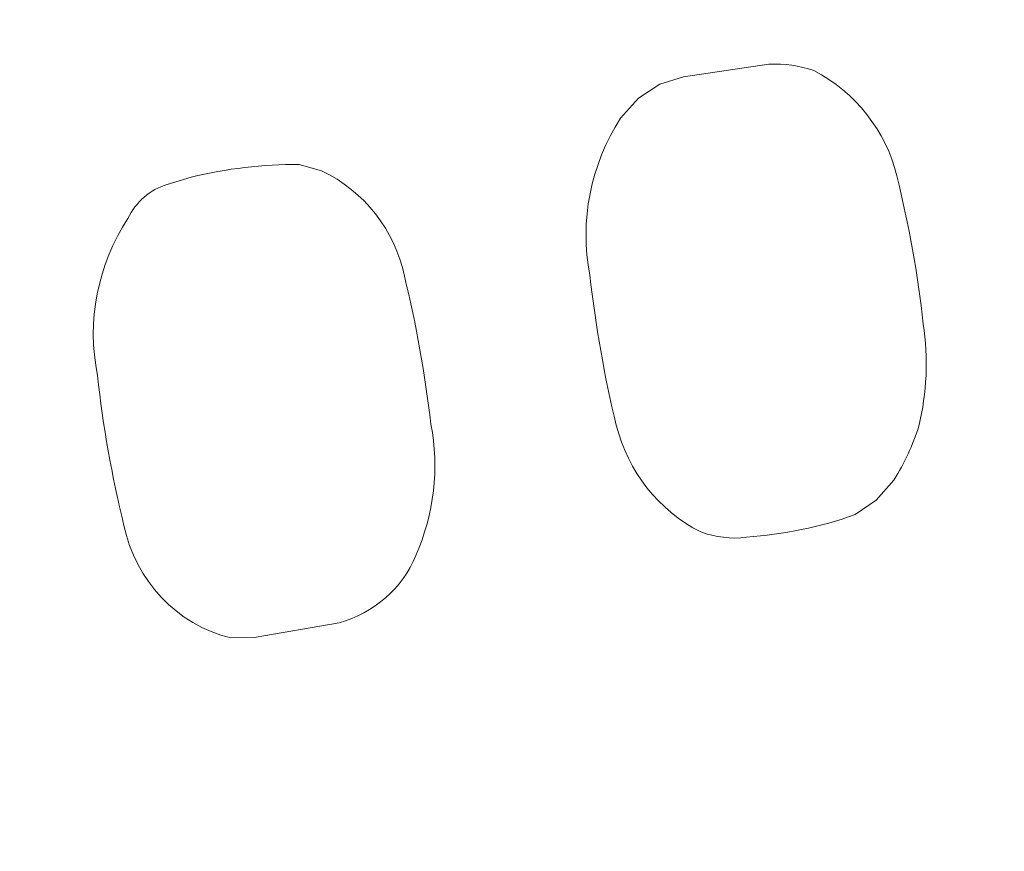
# Model space of a CAD drawing. Header units: millimetres. Extents: x -357 to 413, y -199 to 390.
# Tile 150 of 256: x -13.34 to -7.91, y 272.21 to 276.79. Entities that reach past the tile are written whole.
import ezdxf

# ---------------------------------------------------------------- set-up
doc = ezdxf.new("R2010")
doc.units = ezdxf.units.MM
doc.header["$MEASUREMENT"] = 0
doc.layers.add('Layer 1', color=7, linetype='Continuous')

msp = doc.modelspace()

# ---------------------------------------------------------------- linework, layer by layer
at = {"layer": 'Layer 1', "color": 173, "lineweight": 0}
msp.add_open_spline([(98.3504, 249.4058), (98.3504, 249.4058), (98.3504, 252.4058), (98.3504, 252.4058), (98.3504, 252.4058), (98.3504, 252.4058), (101.3504, 252.4058), (101.3504, 252.4058), (101.3504, 252.4058), (101.3504, 252.4058), (101.3504, 255.4058), (101.3504, 255.4058), (101.3504, 255.4058), (101.3504, 255.4058), (98.3504, 255.4058), (98.3504, 255.4058), (98.3504, 255.4058), (98.3504, 255.4058), (98.3504, 258.4058), (98.3504, 258.4058), (98.3504, 258.4058), (98.3504, 258.4058), (101.3504, 258.4058), (101.3504, 258.4058), (101.3504, 258.4058), (101.3504, 258.4058), (101.3504, 261.4058), (101.3504, 261.4058), (101.3504, 261.4058), (101.3504, 261.4058), (98.3504, 261.4058), (98.3504, 261.4058), (98.3504, 261.4058), (98.3504, 261.4058), (98.3504, 264.4058), (98.3504, 264.4058), (98.3504, 264.4058), (98.3504, 264.4058), (101.3504, 264.4058), (101.3504, 264.4058), (101.3504, 264.4058), (101.3504, 264.4058), (101.3504, 267.4058), (101.3504, 267.4058), (101.3504, 267.4058), (101.3504, 267.4058), (98.3504, 267.4058), (98.3504, 267.4058), (98.3504, 267.4058), (98.3504, 267.4058), (98.3504, 270.4058), (98.3504, 270.4058), (98.3504, 270.4058), (98.3504, 270.4058), (101.3504, 270.4058), (101.3504, 270.4058), (101.3504, 270.4058), (101.3504, 270.4058), (101.3504, 273.4058), (101.3504, 273.4058), (101.3504, 273.4058), (101.3504, 273.4058), (98.3504, 273.4058), (98.3504, 273.4058), (98.3504, 273.4058), (98.3504, 273.4058), (98.3504, 276.4058), (98.3504, 276.4058), (98.3504, 276.4058), (98.3504, 276.4058), (101.3504, 276.4058), (101.3504, 276.4058), (101.3504, 276.4058), (101.3504, 276.4058), (101.3504, 279.4058), (101.3504, 279.4058), (101.3504, 279.4058), (101.3504, 279.4058), (98.3504, 279.4058), (98.3504, 279.4058), (98.3504, 279.4058), (98.3504, 279.4058), (98.3504, 282.4058), (98.3504, 282.4058), (98.3504, 282.4058), (98.3504, 282.4058), (101.3504, 282.4058), (101.3504, 282.4058), (101.3504, 282.4058), (101.3504, 282.4058), (101.3504, 285.4058), (101.3504, 285.4058), (101.3504, 285.4058), (101.3504, 285.4058), (98.3504, 285.4058), (98.3504, 285.4058), (98.3504, 285.4058), (98.3504, 285.4058), (98.3504, 288.4058), (98.3504, 288.4058), (98.3504, 288.4058), (98.3504, 288.4058), (101.3504, 288.4058), (101.3504, 288.4058), (101.3504, 288.4058), (101.3504, 288.4058), (101.3504, 291.4058), (101.3504, 291.4058), (101.3504, 291.4058), (101.3504, 291.4058), (98.3504, 291.4058), (98.3504, 291.4058), (98.3504, 291.4058), (98.3504, 291.4058), (98.3504, 294.4058), (98.3504, 294.4058), (98.3504, 294.4058), (98.3504, 294.4058), (101.3504, 294.4058), (101.3504, 294.4058), (101.3504, 294.4058), (101.3504, 294.4058), (101.3504, 297.4058), (101.3504, 297.4058), (101.3504, 297.4058), (101.3504, 297.4058), (98.3504, 297.4058), (98.3504, 297.4058), (98.3504, 297.4058), (98.3504, 297.4058), (98.3504, 300.4058), (98.3504, 300.4058), (98.3504, 300.4058), (98.3504, 300.4058), (101.3504, 300.4058), (101.3504, 300.4058), (101.3504, 300.4058), (101.3504, 300.4058), (101.3504, 303.4058), (101.3504, 303.4058), (101.3504, 303.4058), (101.3504, 303.4058), (98.3504, 303.4058), (98.3504, 303.4058), (98.3504, 303.4058), (98.3504, 303.4058), (98.3504, 306.4058), (98.3504, 306.4058), (98.3504, 306.4058), (98.3504, 306.4058), (101.3504, 306.4058), (101.3504, 306.4058), (101.3504, 306.4058), (101.3504, 306.4058), (101.3504, 309.4058), (101.3504, 309.4058), (101.3504, 309.4058), (101.3504, 309.4058), (98.3504, 309.4058), (98.3504, 309.4058), (98.3504, 309.4058), (98.3504, 309.4058), (98.3504, 312.4057), (98.3504, 312.4057), (98.3504, 312.4057), (98.3504, 312.4057), (101.3504, 312.4057), (101.3504, 312.4057), (101.3504, 312.4057), (101.3504, 312.4057), (101.3504, 315.4057), (101.3504, 315.4057), (101.3504, 315.4057), (101.3504, 315.4057), (98.3504, 315.4057), (98.3504, 315.4057), (98.3504, 315.4057), (98.3504, 315.4057), (98.3504, 318.4057), (98.3504, 318.4057), (98.3504, 318.4057), (98.3504, 318.4057), (101.3504, 318.4057), (101.3504, 318.4057), (101.3504, 318.4057), (101.3504, 318.4057), (101.3504, 321.4057), (101.3504, 321.4057), (101.3504, 321.4057), (101.3504, 321.4057), (98.3504, 321.4057), (98.3504, 321.4057), (98.3504, 321.4057), (98.3504, 321.4057), (98.3504, 324.4057), (98.3504, 324.4057), (98.3504, 324.4057), (98.3504, 324.4057), (101.3504, 324.4057), (101.3504, 324.4057), (101.3504, 324.4057), (101.3504, 324.4057), (101.3504, 327.4057), (101.3504, 327.4057), (101.3504, 327.4057), (101.3504, 327.4057), (98.3504, 327.4057), (98.3504, 327.4057), (98.3504, 327.4057), (98.3504, 327.4057), (98.3504, 330.4057), (98.3504, 330.4057), (98.3504, 330.4057), (98.3504, 330.4057), (101.3504, 330.4057), (101.3504, 330.4057), (101.3504, 330.4057), (101.3504, 330.4057), (101.3504, 333.4057), (101.3504, 333.4057), (101.3504, 333.4057), (101.3504, 333.4057), (98.3504, 333.4057), (98.3504, 333.4057), (98.3504, 333.4057), (98.3504, 333.4057), (98.3504, 336.4057), (98.3504, 336.4057), (98.3504, 336.4057), (98.3504, 336.4057), (101.3504, 336.4057), (101.3504, 336.4057), (101.3504, 336.4057), (101.3504, 336.4057), (101.3504, 339.4057), (101.3504, 339.4057), (101.3504, 339.4057), (101.3504, 339.4057), (98.3504, 339.4057), (98.3504, 339.4057), (98.3504, 339.4057), (98.3504, 339.4057), (98.3504, 342.4057), (98.3504, 342.4057), (98.3504, 342.4057), (98.3504, 342.4057), (101.3504, 342.4057), (101.3504, 342.4057), (101.3504, 342.4057), (101.3504, 342.4057), (101.3504, 345.4057), (101.3504, 345.4057), (101.3504, 345.4057), (101.3504, 345.4057), (98.3504, 345.4057), (98.3504, 345.4057), (98.3504, 345.4057), (98.3504, 345.4057), (98.3504, 348.4057), (98.3504, 348.4057), (98.3504, 348.4057), (98.3504, 348.4057), (101.3504, 348.4057), (101.3504, 348.4057), (101.3504, 348.4057), (101.3504, 348.4057), (101.3504, 351.4057), (101.3504, 351.4057), (101.3504, 351.4057), (101.3504, 351.4057), (98.3504, 351.4057), (98.3504, 351.4057), (98.3504, 351.4057), (98.3504, 351.4057), (98.3504, 354.4057), (98.3504, 354.4057), (98.3504, 354.4057), (98.3504, 354.4057), (101.3504, 354.4057), (101.3504, 354.4057), (101.3504, 354.4057), (101.3504, 354.4057), (101.3504, 357.4057), (101.3504, 357.4057), (101.3504, 357.4057), (101.3504, 357.4057), (98.3504, 357.4057), (98.3504, 357.4057), (98.3504, 357.4057), (98.3504, 357.4057), (98.3504, 360.4057), (98.3504, 360.4057), (98.3504, 360.4057), (98.3504, 360.4057), (101.3504, 360.4057), (101.3504, 360.4057), (101.3504, 360.4057), (101.3504, 360.4057), (101.3504, 363.4057), (101.3504, 363.4057), (101.3504, 363.4057), (101.3504, 363.4057), (98.3504, 363.4057), (98.3504, 363.4057), (98.3504, 363.4057), (98.3504, 363.4057), (98.3504, 366.4057), (98.3504, 366.4057), (98.3504, 366.4057), (98.3504, 366.4057), (101.3504, 366.4057), (101.3504, 366.4057), (101.3504, 366.4057), (101.3504, 366.4057), (101.3504, 369.4057), (101.3504, 369.4057), (101.3504, 369.4057), (101.3504, 369.4057), (98.3504, 369.4057), (98.3504, 369.4057), (98.3504, 369.4057), (98.3504, 369.4057), (98.3504, 372.4057), (98.3504, 372.4057), (98.3504, 372.4057), (98.3504, 372.4057), (101.3504, 372.4057), (101.3504, 372.4057), (101.3504, 372.4057), (101.3504, 372.4057), (101.3504, 375.4057), (101.3504, 375.4057), (101.3504, 375.4057), (101.3504, 375.4057), (98.3504, 375.4057), (98.3504, 375.4057), (98.3504, 375.4057), (98.3504, 375.4057), (98.3504, 378.4057), (98.3504, 378.4057), (98.3504, 378.4057), (98.3504, 378.4057), (101.3504, 378.4057), (101.3504, 378.4057), (101.3504, 378.4057), (101.3504, 378.4057), (101.3504, 381.4057), (101.3504, 381.4057), (101.3504, 381.4057), (101.3504, 381.4057), (98.3504, 381.4057), (98.3504, 381.4057), (98.3504, 381.4057), (98.3504, 381.4057), (98.3504, 384.4057), (98.3504, 384.4057), (98.3504, 384.4057), (98.3504, 384.4057), (101.3504, 384.4057), (101.3504, 384.4057), (101.3504, 384.4057), (101.3504, 384.4057), (101.3504, 387.4057), (101.3504, 387.4057), (101.3504, 387.4057), (101.3504, 387.4057), (98.3504, 387.4057), (98.3504, 387.4057), (98.3504, 387.4057), (98.3504, 387.4057), (98.3504, 390.4057), (98.3504, 390.4057), (98.3504, 390.4057), (98.3504, 390.4057), (-42.6496, 390.4057), (-42.6496, 390.4057), (-42.6496, 390.4057), (-42.6496, 390.4057), (-42.6496, 387.4057), (-42.6496, 387.4057), (-42.6496, 387.4057), (-42.6496, 387.4057), (-45.6496, 387.4057), (-45.6496, 387.4057), (-45.6496, 387.4057), (-45.6496, 387.4057), (-45.6496, 384.4057), (-45.6496, 384.4057), (-45.6496, 384.4057), (-45.6496, 384.4057), (-42.6496, 384.4057), (-42.6496, 384.4057), (-42.6496, 384.4057), (-42.6496, 384.4057), (-42.6496, 381.4057), (-42.6496, 381.4057), (-42.6496, 381.4057), (-42.6496, 381.4057), (-45.6496, 381.4057), (-45.6496, 381.4057), (-45.6496, 381.4057), (-45.6496, 381.4057), (-45.6496, 378.4057), (-45.6496, 378.4057), (-45.6496, 378.4057), (-45.6496, 378.4057), (-42.6496, 378.4057), (-42.6496, 378.4057), (-42.6496, 378.4057), (-42.6496, 378.4057), (-42.6496, 375.4057), (-42.6496, 375.4057), (-42.6496, 375.4057), (-42.6496, 375.4057), (-45.6496, 375.4057), (-45.6496, 375.4057), (-45.6496, 375.4057), (-45.6496, 375.4057), (-45.6496, 372.4057), (-45.6496, 372.4057), (-45.6496, 372.4057), (-45.6496, 372.4057), (-42.6496, 372.4057), (-42.6496, 372.4057), (-42.6496, 372.4057), (-42.6496, 372.4057), (-42.6496, 369.4057), (-42.6496, 369.4057), (-42.6496, 369.4057), (-42.6496, 369.4057), (-45.6496, 369.4057), (-45.6496, 369.4057), (-45.6496, 369.4057), (-45.6496, 369.4057), (-45.6496, 366.4057), (-45.6496, 366.4057), (-45.6496, 366.4057), (-45.6496, 366.4057), (-42.6496, 366.4057), (-42.6496, 366.4057), (-42.6496, 366.4057), (-42.6496, 366.4057), (-42.6496, 363.4057), (-42.6496, 363.4057), (-42.6496, 363.4057), (-42.6496, 363.4057), (-45.6496, 363.4057), (-45.6496, 363.4057), (-45.6496, 363.4057), (-45.6496, 363.4057), (-45.6496, 360.4057), (-45.6496, 360.4057), (-45.6496, 360.4057), (-45.6496, 360.4057), (-42.6496, 360.4057), (-42.6496, 360.4057), (-42.6496, 360.4057), (-42.6496, 360.4057), (-42.6496, 357.4057), (-42.6496, 357.4057), (-42.6496, 357.4057), (-42.6496, 357.4057), (-45.6496, 357.4057), (-45.6496, 357.4057), (-45.6496, 357.4057), (-45.6496, 357.4057), (-45.6496, 354.4057), (-45.6496, 354.4057), (-45.6496, 354.4057), (-45.6496, 354.4057), (-42.6496, 354.4057), (-42.6496, 354.4057), (-42.6496, 354.4057), (-42.6496, 354.4057), (-42.6496, 351.4057), (-42.6496, 351.4057), (-42.6496, 351.4057), (-42.6496, 351.4057), (-45.6496, 351.4057), (-45.6496, 351.4057), (-45.6496, 351.4057), (-45.6496, 351.4057), (-45.6496, 348.4057), (-45.6496, 348.4057), (-45.6496, 348.4057), (-45.6496, 348.4057), (-42.6496, 348.4057), (-42.6496, 348.4057), (-42.6496, 348.4057), (-42.6496, 348.4057), (-42.6496, 345.4057), (-42.6496, 345.4057), (-42.6496, 345.4057), (-42.6496, 345.4057), (-45.6496, 345.4057), (-45.6496, 345.4057), (-45.6496, 345.4057), (-45.6496, 345.4057), (-45.6496, 342.4057), (-45.6496, 342.4057), (-45.6496, 342.4057), (-45.6496, 342.4057), (-42.6496, 342.4057), (-42.6496, 342.4057), (-42.6496, 342.4057), (-42.6496, 342.4057), (-42.6496, 339.4057), (-42.6496, 339.4057), (-42.6496, 339.4057), (-42.6496, 339.4057), (-45.6496, 339.4057), (-45.6496, 339.4057), (-45.6496, 339.4057), (-45.6496, 339.4057), (-45.6496, 336.4057), (-45.6496, 336.4057), (-45.6496, 336.4057), (-45.6496, 336.4057), (-42.6496, 336.4057), (-42.6496, 336.4057), (-42.6496, 336.4057), (-42.6496, 336.4057), (-42.6496, 333.4057), (-42.6496, 333.4057), (-42.6496, 333.4057), (-42.6496, 333.4057), (-45.6496, 333.4057), (-45.6496, 333.4057), (-45.6496, 333.4057), (-45.6496, 333.4057), (-45.6496, 330.4057), (-45.6496, 330.4057), (-45.6496, 330.4057), (-45.6496, 330.4057), (-42.6496, 330.4057), (-42.6496, 330.4057), (-42.6496, 330.4057), (-42.6496, 330.4057), (-42.6496, 327.4057), (-42.6496, 327.4057), (-42.6496, 327.4057), (-42.6496, 327.4057), (-45.6496, 327.4057), (-45.6496, 327.4057), (-45.6496, 327.4057), (-45.6496, 327.4057), (-45.6496, 324.4057), (-45.6496, 324.4057), (-45.6496, 324.4057), (-45.6496, 324.4057), (-42.6496, 324.4057), (-42.6496, 324.4057), (-42.6496, 324.4057), (-42.6496, 324.4057), (-42.6496, 321.4057), (-42.6496, 321.4057), (-42.6496, 321.4057), (-42.6496, 321.4057), (-45.6496, 321.4057), (-45.6496, 321.4057), (-45.6496, 321.4057), (-45.6496, 321.4057), (-45.6496, 318.4057), (-45.6496, 318.4057), (-45.6496, 318.4057), (-45.6496, 318.4057), (-42.6496, 318.4057), (-42.6496, 318.4057), (-42.6496, 318.4057), (-42.6496, 318.4057), (-42.6496, 315.4057), (-42.6496, 315.4057), (-42.6496, 315.4057), (-42.6496, 315.4057), (-45.6496, 315.4057), (-45.6496, 315.4057), (-45.6496, 315.4057), (-45.6496, 315.4057), (-45.6496, 312.4057), (-45.6496, 312.4057), (-45.6496, 312.4057), (-45.6496, 312.4057), (-42.6496, 312.4057), (-42.6496, 312.4057), (-42.6496, 312.4057), (-42.6496, 312.4057), (-42.6496, 309.4058), (-42.6496, 309.4058), (-42.6496, 309.4058), (-42.6496, 309.4058), (-45.6496, 309.4058), (-45.6496, 309.4058), (-45.6496, 309.4058), (-45.6496, 309.4058), (-45.6496, 306.4058), (-45.6496, 306.4058), (-45.6496, 306.4058), (-45.6496, 306.4058), (-42.6496, 306.4058), (-42.6496, 306.4058), (-42.6496, 306.4058), (-42.6496, 306.4058), (-42.6496, 303.4058), (-42.6496, 303.4058), (-42.6496, 303.4058), (-42.6496, 303.4058), (-45.6496, 303.4058), (-45.6496, 303.4058), (-45.6496, 303.4058), (-45.6496, 303.4058), (-45.6496, 300.4058), (-45.6496, 300.4058), (-45.6496, 300.4058), (-45.6496, 300.4058), (-42.6496, 300.4058), (-42.6496, 300.4058), (-42.6496, 300.4058), (-42.6496, 300.4058), (-42.6496, 297.4058), (-42.6496, 297.4058), (-42.6496, 297.4058), (-42.6496, 297.4058), (-45.6496, 297.4058), (-45.6496, 297.4058), (-45.6496, 297.4058), (-45.6496, 297.4058), (-45.6496, 294.4058), (-45.6496, 294.4058), (-45.6496, 294.4058), (-45.6496, 294.4058), (-42.6496, 294.4058), (-42.6496, 294.4058), (-42.6496, 294.4058), (-42.6496, 294.4058), (-42.6496, 291.4058), (-42.6496, 291.4058), (-42.6496, 291.4058), (-42.6496, 291.4058), (-45.6496, 291.4058), (-45.6496, 291.4058), (-45.6496, 291.4058), (-45.6496, 291.4058), (-45.6496, 288.4058), (-45.6496, 288.4058), (-45.6496, 288.4058), (-45.6496, 288.4058), (-42.6496, 288.4058), (-42.6496, 288.4058), (-42.6496, 288.4058), (-42.6496, 288.4058), (-42.6496, 285.4058), (-42.6496, 285.4058), (-42.6496, 285.4058), (-42.6496, 285.4058), (-45.6496, 285.4058), (-45.6496, 285.4058), (-45.6496, 285.4058), (-45.6496, 285.4058), (-45.6496, 282.4058), (-45.6496, 282.4058), (-45.6496, 282.4058), (-45.6496, 282.4058), (-42.6496, 282.4058), (-42.6496, 282.4058), (-42.6496, 282.4058), (-42.6496, 282.4058), (-42.6496, 279.4058), (-42.6496, 279.4058), (-42.6496, 279.4058), (-42.6496, 279.4058), (-45.6496, 279.4058), (-45.6496, 279.4058), (-45.6496, 279.4058), (-45.6496, 279.4058), (-45.6496, 276.4058), (-45.6496, 276.4058), (-45.6496, 276.4058), (-45.6496, 276.4058), (-42.6496, 276.4058), (-42.6496, 276.4058), (-42.6496, 276.4058), (-42.6496, 276.4058), (-42.6496, 273.4058), (-42.6496, 273.4058), (-42.6496, 273.4058), (-42.6496, 273.4058), (-45.6496, 273.4058), (-45.6496, 273.4058), (-45.6496, 273.4058), (-45.6496, 273.4058), (-45.6496, 270.4058), (-45.6496, 270.4058), (-45.6496, 270.4058), (-45.6496, 270.4058), (-42.6496, 270.4058), (-42.6496, 270.4058), (-42.6496, 270.4058), (-42.6496, 270.4058), (-42.6496, 267.4058), (-42.6496, 267.4058), (-42.6496, 267.4058), (-42.6496, 267.4058), (-45.6496, 267.4058), (-45.6496, 267.4058), (-45.6496, 267.4058), (-45.6496, 267.4058), (-45.6496, 264.4058), (-45.6496, 264.4058), (-45.6496, 264.4058), (-45.6496, 264.4058), (-42.6496, 264.4058), (-42.6496, 264.4058), (-42.6496, 264.4058), (-42.6496, 264.4058), (-42.6496, 261.4058), (-42.6496, 261.4058), (-42.6496, 261.4058), (-42.6496, 261.4058), (-45.6496, 261.4058), (-45.6496, 261.4058), (-45.6496, 261.4058), (-45.6496, 261.4058), (-45.6496, 258.4058), (-45.6496, 258.4058), (-45.6496, 258.4058), (-45.6496, 258.4058), (-42.6496, 258.4058), (-42.6496, 258.4058), (-42.6496, 258.4058), (-42.6496, 258.4058), (-42.6496, 255.4058), (-42.6496, 255.4058), (-42.6496, 255.4058), (-42.6496, 255.4058), (-45.6496, 255.4058), (-45.6496, 255.4058), (-45.6496, 255.4058), (-45.6496, 255.4058), (-45.6496, 252.4058), (-45.6496, 252.4058), (-45.6496, 252.4058), (-45.6496, 252.4058), (-42.6496, 252.4058), (-42.6496, 252.4058), (-42.6496, 252.4058), (-42.6496, 252.4058), (-42.6496, 249.4058), (-42.6496, 249.4058), (-42.6496, 249.4058), (-42.6496, 249.4058), (-45.6496, 249.4058), (-45.6496, 249.4058), (-45.6496, 249.4058), (-45.6496, 249.4058), (-45.6496, 246.4058), (-45.6496, 246.4058), (-45.6496, 246.4058), (-45.6496, 246.4058), (-39.6496, 246.4058), (-39.6496, 246.4058), (-39.6496, 246.4058), (-39.6496, 246.4058), (-39.6496, 249.4058), (-39.6496, 249.4058), (-39.6496, 249.4058), (-39.6496, 249.4058), (-36.6496, 249.4058), (-36.6496, 249.4058), (-36.6496, 249.4058), (-36.6496, 249.4058), (-36.6496, 246.4058), (-36.6496, 246.4058), (-36.6496, 246.4058), (-36.6496, 246.4058), (-33.6496, 246.4058), (-33.6496, 246.4058), (-33.6496, 246.4058), (-33.6496, 246.4058), (-33.6496, 249.4058), (-33.6496, 249.4058), (-33.6496, 249.4058), (-33.6496, 249.4058), (-30.6496, 249.4058), (-30.6496, 249.4058), (-30.6496, 249.4058), (-30.6496, 249.4058), (-30.6496, 246.4058), (-30.6496, 246.4058), (-30.6496, 246.4058), (-30.6496, 246.4058), (-27.6496, 246.4058), (-27.6496, 246.4058), (-27.6496, 246.4058), (-27.6496, 246.4058), (-27.6496, 249.4058), (-27.6496, 249.4058), (-27.6496, 249.4058), (-27.6496, 249.4058), (-24.6496, 249.4058), (-24.6496, 249.4058), (-24.6496, 249.4058), (-24.6496, 249.4058), (-24.6496, 246.4058), (-24.6496, 246.4058), (-24.6496, 246.4058), (-24.6496, 246.4058), (-21.6496, 246.4058), (-21.6496, 246.4058), (-21.6496, 246.4058), (-21.6496, 246.4058), (-21.6496, 249.4058), (-21.6496, 249.4058), (-21.6496, 249.4058), (-21.6496, 249.4058), (-18.6496, 249.4058), (-18.6496, 249.4058), (-18.6496, 249.4058), (-18.6496, 249.4058), (-18.6496, 246.4058), (-18.6496, 246.4058), (-18.6496, 246.4058), (-18.6496, 246.4058), (-15.6496, 246.4058), (-15.6496, 246.4058), (-15.6496, 246.4058), (-15.6496, 246.4058), (-15.6496, 249.4058), (-15.6496, 249.4058), (-15.6496, 249.4058), (-15.6496, 249.4058), (-12.6496, 249.4058), (-12.6496, 249.4058), (-12.6496, 249.4058), (-12.6496, 249.4058), (-12.6496, 246.4058), (-12.6496, 246.4058), (-12.6496, 246.4058), (-12.6496, 246.4058), (-9.6496, 246.4058), (-9.6496, 246.4058), (-9.6496, 246.4058), (-9.6496, 246.4058), (-9.6496, 249.4058), (-9.6496, 249.4058), (-9.6496, 249.4058), (-9.6496, 249.4058), (-6.6496, 249.4058), (-6.6496, 249.4058), (-6.6496, 249.4058), (-6.6496, 249.4058), (-6.6496, 246.4058), (-6.6496, 246.4058), (-6.6496, 246.4058), (-6.6496, 246.4058), (-3.6496, 246.4058), (-3.6496, 246.4058), (-3.6496, 246.4058), (-3.6496, 246.4058), (-3.6496, 249.4058), (-3.6496, 249.4058), (-3.6496, 249.4058), (-3.6496, 249.4058), (-0.6496, 249.4058), (-0.6496, 249.4058), (-0.6496, 249.4058), (-0.6496, 249.4058), (-0.6496, 246.4058), (-0.6496, 246.4058), (-0.6496, 246.4058), (-0.6496, 246.4058), (2.3504, 246.4058), (2.3504, 246.4058), (2.3504, 246.4058), (2.3504, 246.4058), (2.3504, 249.4058), (2.3504, 249.4058), (2.3504, 249.4058), (2.3504, 249.4058), (5.3504, 249.4058), (5.3504, 249.4058), (5.3504, 249.4058), (5.3504, 249.4058), (5.3504, 246.4058), (5.3504, 246.4058), (5.3504, 246.4058), (5.3504, 246.4058), (8.3504, 246.4058), (8.3504, 246.4058), (8.3504, 246.4058), (8.3504, 246.4058), (8.3504, 249.4058), (8.3504, 249.4058), (8.3504, 249.4058), (8.3504, 249.4058), (11.3504, 249.4058), (11.3504, 249.4058), (11.3504, 249.4058), (11.3504, 249.4058), (11.3504, 246.4058), (11.3504, 246.4058), (11.3504, 246.4058), (11.3504, 246.4058), (14.3504, 246.4058), (14.3504, 246.4058), (14.3504, 246.4058), (14.3504, 246.4058), (14.3504, 249.4058), (14.3504, 249.4058), (14.3504, 249.4058), (14.3504, 249.4058), (17.3504, 249.4058), (17.3504, 249.4058), (17.3504, 249.4058), (17.3504, 249.4058), (17.3504, 246.4058), (17.3504, 246.4058), (17.3504, 246.4058), (17.3504, 246.4058), (20.3504, 246.4058), (20.3504, 246.4058), (20.3504, 246.4058), (20.3504, 246.4058), (20.3504, 249.4058), (20.3504, 249.4058), (20.3504, 249.4058), (20.3504, 249.4058), (23.3504, 249.4058), (23.3504, 249.4058), (23.3504, 249.4058), (23.3504, 249.4058), (23.3504, 246.4058), (23.3504, 246.4058), (23.3504, 246.4058), (23.3504, 246.4058), (26.3504, 246.4058), (26.3504, 246.4058), (26.3504, 246.4058), (26.3504, 246.4058), (26.3504, 249.4058), (26.3504, 249.4058), (26.3504, 249.4058), (26.3504, 249.4058), (29.3504, 249.4058), (29.3504, 249.4058), (29.3504, 249.4058), (29.3504, 249.4058), (29.3504, 246.4058), (29.3504, 246.4058), (29.3504, 246.4058), (29.3504, 246.4058), (32.3504, 246.4058), (32.3504, 246.4058), (32.3504, 246.4058), (32.3504, 246.4058), (32.3504, 249.4058), (32.3504, 249.4058), (32.3504, 249.4058), (32.3504, 249.4058), (35.3504, 249.4058), (35.3504, 249.4058), (35.3504, 249.4058), (35.3504, 249.4058), (35.3504, 246.4058), (35.3504, 246.4058), (35.3504, 246.4058), (35.3504, 246.4058), (38.3504, 246.4058), (38.3504, 246.4058), (38.3504, 246.4058), (38.3504, 246.4058), (38.3504, 249.4058), (38.3504, 249.4058), (38.3504, 249.4058), (38.3504, 249.4058), (41.3504, 249.4058), (41.3504, 249.4058), (41.3504, 249.4058), (41.3504, 249.4058), (41.3504, 246.4058), (41.3504, 246.4058), (41.3504, 246.4058), (41.3504, 246.4058), (44.3504, 246.4058), (44.3504, 246.4058), (44.3504, 246.4058), (44.3504, 246.4058), (44.3504, 249.4058), (44.3504, 249.4058), (44.3504, 249.4058), (44.3504, 249.4058), (47.3504, 249.4058), (47.3504, 249.4058), (47.3504, 249.4058), (47.3504, 249.4058), (47.3504, 246.4058), (47.3504, 246.4058), (47.3504, 246.4058), (47.3504, 246.4058), (50.3504, 246.4058), (50.3504, 246.4058), (50.3504, 246.4058), (50.3504, 246.4058), (50.3504, 249.4058), (50.3504, 249.4058), (50.3504, 249.4058), (50.3504, 249.4058), (53.3504, 249.4058), (53.3504, 249.4058), (53.3504, 249.4058), (53.3504, 249.4058), (53.3504, 246.4058), (53.3504, 246.4058), (53.3504, 246.4058), (53.3504, 246.4058), (56.3504, 246.4058), (56.3504, 246.4058), (56.3504, 246.4058), (56.3504, 246.4058), (56.3504, 249.4058), (56.3504, 249.4058), (56.3504, 249.4058), (56.3504, 249.4058), (59.3504, 249.4058), (59.3504, 249.4058), (59.3504, 249.4058), (59.3504, 249.4058), (59.3504, 246.4058), (59.3504, 246.4058), (59.3504, 246.4058), (59.3504, 246.4058), (62.3504, 246.4058), (62.3504, 246.4058), (62.3504, 246.4058), (62.3504, 246.4058), (62.3504, 249.4058), (62.3504, 249.4058), (62.3504, 249.4058), (62.3504, 249.4058), (65.3504, 249.4058), (65.3504, 249.4058), (65.3504, 249.4058), (65.3504, 249.4058), (65.3504, 246.4058), (65.3504, 246.4058), (65.3504, 246.4058), (65.3504, 246.4058), (68.3504, 246.4058), (68.3504, 246.4058), (68.3504, 246.4058), (68.3504, 246.4058), (68.3504, 249.4058), (68.3504, 249.4058), (68.3504, 249.4058), (68.3504, 249.4058), (71.3504, 249.4058), (71.3504, 249.4058), (71.3504, 249.4058), (71.3504, 249.4058), (71.3504, 246.4058), (71.3504, 246.4058), (71.3504, 246.4058), (71.3504, 246.4058), (74.3504, 246.4058), (74.3504, 246.4058), (74.3504, 246.4058), (74.3504, 246.4058), (74.3504, 249.4058), (74.3504, 249.4058), (74.3504, 249.4058), (74.3504, 249.4058), (77.3504, 249.4058), (77.3504, 249.4058), (77.3504, 249.4058), (77.3504, 249.4058), (77.3504, 246.4058), (77.3504, 246.4058), (77.3504, 246.4058), (77.3504, 246.4058), (80.3504, 246.4058), (80.3504, 246.4058), (80.3504, 246.4058), (80.3504, 246.4058), (80.3504, 249.4058), (80.3504, 249.4058), (80.3504, 249.4058), (80.3504, 249.4058), (83.3504, 249.4058), (83.3504, 249.4058), (83.3504, 249.4058), (83.3504, 249.4058), (83.3504, 246.4058), (83.3504, 246.4058), (83.3504, 246.4058), (83.3504, 246.4058), (86.3504, 246.4058), (86.3504, 246.4058), (86.3504, 246.4058), (86.3504, 246.4058), (86.3504, 249.4058), (86.3504, 249.4058), (86.3504, 249.4058), (86.3504, 249.4058), (89.3504, 249.4058), (89.3504, 249.4058), (89.3504, 249.4058), (89.3504, 249.4058), (89.3504, 246.4058), (89.3504, 246.4058), (89.3504, 246.4058), (89.3504, 246.4058), (92.3504, 246.4058), (92.3504, 246.4058), (92.3504, 246.4058), (92.3504, 246.4058), (92.3504, 249.4058), (92.3504, 249.4058), (92.3504, 249.4058), (92.3504, 249.4058), (95.3504, 249.4058), (95.3504, 249.4058), (95.3504, 249.4058), (95.3504, 249.4058), (95.3504, 246.4058), (95.3504, 246.4058), (95.3504, 246.4058), (95.3504, 246.4058), (101.3504, 246.4058), (101.3504, 246.4058), (101.3504, 246.4058), (101.3504, 246.4058), (101.3504, 249.4058), (101.3504, 249.4058), (101.3504, 249.4058), (101.3504, 249.4058), (98.3504, 249.4058), (98.3504, 249.4058)], degree=3, knots=[0, 0, 0, 0, 0.0035087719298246, 0.0035087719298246, 0.0035087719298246, 0.0035087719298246, 0.0070175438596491, 0.0070175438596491, 0.0070175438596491, 0.0070175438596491, 0.0105263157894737, 0.0105263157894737, 0.0105263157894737, 0.0105263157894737, 0.0140350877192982, 0.0140350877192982, 0.0140350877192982, 0.0140350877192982, 0.0175438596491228, 0.0175438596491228, 0.0175438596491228, 0.0175438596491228, 0.0210526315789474, 0.0210526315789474, 0.0210526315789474, 0.0210526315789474, 0.0245614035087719, 0.0245614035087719, 0.0245614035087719, 0.0245614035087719, 0.0280701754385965, 0.0280701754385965, 0.0280701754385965, 0.0280701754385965, 0.0315789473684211, 0.0315789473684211, 0.0315789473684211, 0.0315789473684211, 0.0350877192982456, 0.0350877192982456, 0.0350877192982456, 0.0350877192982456, 0.0385964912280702, 0.0385964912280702, 0.0385964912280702, 0.0385964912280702, 0.0421052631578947, 0.0421052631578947, 0.0421052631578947, 0.0421052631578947, 0.0456140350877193, 0.0456140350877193, 0.0456140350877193, 0.0456140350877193, 0.0491228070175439, 0.0491228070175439, 0.0491228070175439, 0.0491228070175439, 0.0526315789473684, 0.0526315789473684, 0.0526315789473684, 0.0526315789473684, 0.056140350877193, 0.056140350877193, 0.056140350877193, 0.056140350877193, 0.0596491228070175, 0.0596491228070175, 0.0596491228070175, 0.0596491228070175, 0.0631578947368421, 0.0631578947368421, 0.0631578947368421, 0.0631578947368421, 0.0666666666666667, 0.0666666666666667, 0.0666666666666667, 0.0666666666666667, 0.0701754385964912, 0.0701754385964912, 0.0701754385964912, 0.0701754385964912, 0.0736842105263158, 0.0736842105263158, 0.0736842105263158, 0.0736842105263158, 0.0771929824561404, 0.0771929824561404, 0.0771929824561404, 0.0771929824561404, 0.0807017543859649, 0.0807017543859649, 0.0807017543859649, 0.0807017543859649, 0.0842105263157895, 0.0842105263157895, 0.0842105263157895, 0.0842105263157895, 0.087719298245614, 0.087719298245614, 0.087719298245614, 0.087719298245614, 0.0912280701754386, 0.0912280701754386, 0.0912280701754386, 0.0912280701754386, 0.0947368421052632, 0.0947368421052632, 0.0947368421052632, 0.0947368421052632, 0.0982456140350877, 0.0982456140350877, 0.0982456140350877, 0.0982456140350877, 0.1017543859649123, 0.1017543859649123, 0.1017543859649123, 0.1017543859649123, 0.1052631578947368, 0.1052631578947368, 0.1052631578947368, 0.1052631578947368, 0.1087719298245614, 0.1087719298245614, 0.1087719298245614, 0.1087719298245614, 0.112280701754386, 0.112280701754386, 0.112280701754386, 0.112280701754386, 0.1157894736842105, 0.1157894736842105, 0.1157894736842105, 0.1157894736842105, 0.1192982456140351, 0.1192982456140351, 0.1192982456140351, 0.1192982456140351, 0.1228070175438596, 0.1228070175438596, 0.1228070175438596, 0.1228070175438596, 0.1263157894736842, 0.1263157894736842, 0.1263157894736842, 0.1263157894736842, 0.1298245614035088, 0.1298245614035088, 0.1298245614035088, 0.1298245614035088, 0.1333333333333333, 0.1333333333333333, 0.1333333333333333, 0.1333333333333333, 0.1368421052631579, 0.1368421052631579, 0.1368421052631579, 0.1368421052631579, 0.1403508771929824, 0.1403508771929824, 0.1403508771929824, 0.1403508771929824, 0.143859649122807, 0.143859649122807, 0.143859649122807, 0.143859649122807, 0.1473684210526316, 0.1473684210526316, 0.1473684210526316, 0.1473684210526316, 0.1508771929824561, 0.1508771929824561, 0.1508771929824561, 0.1508771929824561, 0.1543859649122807, 0.1543859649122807, 0.1543859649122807, 0.1543859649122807, 0.1578947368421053, 0.1578947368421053, 0.1578947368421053, 0.1578947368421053, 0.1614035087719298, 0.1614035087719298, 0.1614035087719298, 0.1614035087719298, 0.1649122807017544, 0.1649122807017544, 0.1649122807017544, 0.1649122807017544, 0.1684210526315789, 0.1684210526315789, 0.1684210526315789, 0.1684210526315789, 0.1719298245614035, 0.1719298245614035, 0.1719298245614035, 0.1719298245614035, 0.1754385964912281, 0.1754385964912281, 0.1754385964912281, 0.1754385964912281, 0.1789473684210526, 0.1789473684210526, 0.1789473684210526, 0.1789473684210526, 0.1824561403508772, 0.1824561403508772, 0.1824561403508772, 0.1824561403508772, 0.1859649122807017, 0.1859649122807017, 0.1859649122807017, 0.1859649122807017, 0.1894736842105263, 0.1894736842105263, 0.1894736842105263, 0.1894736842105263, 0.1929824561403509, 0.1929824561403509, 0.1929824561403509, 0.1929824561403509, 0.1964912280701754, 0.1964912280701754, 0.1964912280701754, 0.1964912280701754, 0.2, 0.2, 0.2, 0.2, 0.2035087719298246, 0.2035087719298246, 0.2035087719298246, 0.2035087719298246, 0.2070175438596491, 0.2070175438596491, 0.2070175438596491, 0.2070175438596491, 0.2105263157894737, 0.2105263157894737, 0.2105263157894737, 0.2105263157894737, 0.2140350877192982, 0.2140350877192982, 0.2140350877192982, 0.2140350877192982, 0.2175438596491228, 0.2175438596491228, 0.2175438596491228, 0.2175438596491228, 0.2210526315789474, 0.2210526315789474, 0.2210526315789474, 0.2210526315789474, 0.2245614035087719, 0.2245614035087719, 0.2245614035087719, 0.2245614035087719, 0.2280701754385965, 0.2280701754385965, 0.2280701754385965, 0.2280701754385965, 0.2315789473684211, 0.2315789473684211, 0.2315789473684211, 0.2315789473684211, 0.2350877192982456, 0.2350877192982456, 0.2350877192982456, 0.2350877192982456, 0.2385964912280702, 0.2385964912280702, 0.2385964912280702, 0.2385964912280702, 0.2421052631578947, 0.2421052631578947, 0.2421052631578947, 0.2421052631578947, 0.2456140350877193, 0.2456140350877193, 0.2456140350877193, 0.2456140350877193, 0.2491228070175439, 0.2491228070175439, 0.2491228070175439, 0.2491228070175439, 0.2526315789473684, 0.2526315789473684, 0.2526315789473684, 0.2526315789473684, 0.256140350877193, 0.256140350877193, 0.256140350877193, 0.256140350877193, 0.2596491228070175, 0.2596491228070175, 0.2596491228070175, 0.2596491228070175, 0.2631578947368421, 0.2631578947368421, 0.2631578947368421, 0.2631578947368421, 0.2666666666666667, 0.2666666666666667, 0.2666666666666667, 0.2666666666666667, 0.2701754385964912, 0.2701754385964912, 0.2701754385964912, 0.2701754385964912, 0.2736842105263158, 0.2736842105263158, 0.2736842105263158, 0.2736842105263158, 0.2771929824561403, 0.2771929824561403, 0.2771929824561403, 0.2771929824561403, 0.2807017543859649, 0.2807017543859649, 0.2807017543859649, 0.2807017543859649, 0.2842105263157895, 0.2842105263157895, 0.2842105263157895, 0.2842105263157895, 0.287719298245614, 0.287719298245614, 0.287719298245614, 0.287719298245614, 0.2912280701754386, 0.2912280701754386, 0.2912280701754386, 0.2912280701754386, 0.2947368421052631, 0.2947368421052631, 0.2947368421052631, 0.2947368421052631, 0.2982456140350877, 0.2982456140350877, 0.2982456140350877, 0.2982456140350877, 0.3017543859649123, 0.3017543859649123, 0.3017543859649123, 0.3017543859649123, 0.3052631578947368, 0.3052631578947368, 0.3052631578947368, 0.3052631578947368, 0.3087719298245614, 0.3087719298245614, 0.3087719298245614, 0.3087719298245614, 0.312280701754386, 0.312280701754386, 0.312280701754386, 0.312280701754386, 0.3157894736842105, 0.3157894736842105, 0.3157894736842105, 0.3157894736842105, 0.3192982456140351, 0.3192982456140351, 0.3192982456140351, 0.3192982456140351, 0.3228070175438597, 0.3228070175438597, 0.3228070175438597, 0.3228070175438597, 0.3263157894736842, 0.3263157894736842, 0.3263157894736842, 0.3263157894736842, 0.3298245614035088, 0.3298245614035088, 0.3298245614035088, 0.3298245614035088, 0.3333333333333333, 0.3333333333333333, 0.3333333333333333, 0.3333333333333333, 0.3368421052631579, 0.3368421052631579, 0.3368421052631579, 0.3368421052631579, 0.3403508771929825, 0.3403508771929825, 0.3403508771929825, 0.3403508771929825, 0.343859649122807, 0.343859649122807, 0.343859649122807, 0.343859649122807, 0.3473684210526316, 0.3473684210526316, 0.3473684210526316, 0.3473684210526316, 0.3508771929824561, 0.3508771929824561, 0.3508771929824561, 0.3508771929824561, 0.3543859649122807, 0.3543859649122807, 0.3543859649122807, 0.3543859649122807, 0.3578947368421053, 0.3578947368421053, 0.3578947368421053, 0.3578947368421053, 0.3614035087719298, 0.3614035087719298, 0.3614035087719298, 0.3614035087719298, 0.3649122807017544, 0.3649122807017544, 0.3649122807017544, 0.3649122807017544, 0.3684210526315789, 0.3684210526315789, 0.3684210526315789, 0.3684210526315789, 0.3719298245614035, 0.3719298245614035, 0.3719298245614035, 0.3719298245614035, 0.3754385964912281, 0.3754385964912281, 0.3754385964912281, 0.3754385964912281, 0.3789473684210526, 0.3789473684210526, 0.3789473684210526, 0.3789473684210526, 0.3824561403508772, 0.3824561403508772, 0.3824561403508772, 0.3824561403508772, 0.3859649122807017, 0.3859649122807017, 0.3859649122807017, 0.3859649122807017, 0.3894736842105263, 0.3894736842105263, 0.3894736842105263, 0.3894736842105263, 0.3929824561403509, 0.3929824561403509, 0.3929824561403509, 0.3929824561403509, 0.3964912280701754, 0.3964912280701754, 0.3964912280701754, 0.3964912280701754, 0.4, 0.4, 0.4, 0.4, 0.4035087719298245, 0.4035087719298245, 0.4035087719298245, 0.4035087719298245, 0.4070175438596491, 0.4070175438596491, 0.4070175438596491, 0.4070175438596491, 0.4105263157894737, 0.4105263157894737, 0.4105263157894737, 0.4105263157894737, 0.4140350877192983, 0.4140350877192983, 0.4140350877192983, 0.4140350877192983, 0.4175438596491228, 0.4175438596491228, 0.4175438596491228, 0.4175438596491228, 0.4210526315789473, 0.4210526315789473, 0.4210526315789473, 0.4210526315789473, 0.4245614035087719, 0.4245614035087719, 0.4245614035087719, 0.4245614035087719, 0.4280701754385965, 0.4280701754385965, 0.4280701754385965, 0.4280701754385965, 0.4315789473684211, 0.4315789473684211, 0.4315789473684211, 0.4315789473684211, 0.4350877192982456, 0.4350877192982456, 0.4350877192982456, 0.4350877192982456, 0.4385964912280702, 0.4385964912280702, 0.4385964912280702, 0.4385964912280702, 0.4421052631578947, 0.4421052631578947, 0.4421052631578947, 0.4421052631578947, 0.4456140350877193, 0.4456140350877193, 0.4456140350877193, 0.4456140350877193, 0.4491228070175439, 0.4491228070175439, 0.4491228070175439, 0.4491228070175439, 0.4526315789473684, 0.4526315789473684, 0.4526315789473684, 0.4526315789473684, 0.456140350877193, 0.456140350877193, 0.456140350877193, 0.456140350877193, 0.4596491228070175, 0.4596491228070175, 0.4596491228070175, 0.4596491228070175, 0.4631578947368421, 0.4631578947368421, 0.4631578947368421, 0.4631578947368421, 0.4666666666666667, 0.4666666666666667, 0.4666666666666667, 0.4666666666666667, 0.4701754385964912, 0.4701754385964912, 0.4701754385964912, 0.4701754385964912, 0.4736842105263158, 0.4736842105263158, 0.4736842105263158, 0.4736842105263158, 0.4771929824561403, 0.4771929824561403, 0.4771929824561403, 0.4771929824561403, 0.4807017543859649, 0.4807017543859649, 0.4807017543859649, 0.4807017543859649, 0.4842105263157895, 0.4842105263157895, 0.4842105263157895, 0.4842105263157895, 0.4877192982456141, 0.4877192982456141, 0.4877192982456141, 0.4877192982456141, 0.4912280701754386, 0.4912280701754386, 0.4912280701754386, 0.4912280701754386, 0.4947368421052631, 0.4947368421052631, 0.4947368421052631, 0.4947368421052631, 0.4982456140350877, 0.4982456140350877, 0.4982456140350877, 0.4982456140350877, 0.5017543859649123, 0.5017543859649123, 0.5017543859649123, 0.5017543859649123, 0.5052631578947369, 0.5052631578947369, 0.5052631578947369, 0.5052631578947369, 0.5087719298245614, 0.5087719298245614, 0.5087719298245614, 0.5087719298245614, 0.512280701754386, 0.512280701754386, 0.512280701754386, 0.512280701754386, 0.5157894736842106, 0.5157894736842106, 0.5157894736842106, 0.5157894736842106, 0.519298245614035, 0.519298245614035, 0.519298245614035, 0.519298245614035, 0.5228070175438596, 0.5228070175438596, 0.5228070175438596, 0.5228070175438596, 0.5263157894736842, 0.5263157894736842, 0.5263157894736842, 0.5263157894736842, 0.5298245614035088, 0.5298245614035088, 0.5298245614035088, 0.5298245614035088, 0.5333333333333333, 0.5333333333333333, 0.5333333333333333, 0.5333333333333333, 0.5368421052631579, 0.5368421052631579, 0.5368421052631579, 0.5368421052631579, 0.5403508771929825, 0.5403508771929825, 0.5403508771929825, 0.5403508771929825, 0.543859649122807, 0.543859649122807, 0.543859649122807, 0.543859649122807, 0.5473684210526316, 0.5473684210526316, 0.5473684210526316, 0.5473684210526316, 0.5508771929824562, 0.5508771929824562, 0.5508771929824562, 0.5508771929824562, 0.5543859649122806, 0.5543859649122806, 0.5543859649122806, 0.5543859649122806, 0.5578947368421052, 0.5578947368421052, 0.5578947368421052, 0.5578947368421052, 0.5614035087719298, 0.5614035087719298, 0.5614035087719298, 0.5614035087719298, 0.5649122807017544, 0.5649122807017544, 0.5649122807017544, 0.5649122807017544, 0.5684210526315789, 0.5684210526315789, 0.5684210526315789, 0.5684210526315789, 0.5719298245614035, 0.5719298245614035, 0.5719298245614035, 0.5719298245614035, 0.5754385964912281, 0.5754385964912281, 0.5754385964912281, 0.5754385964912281, 0.5789473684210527, 0.5789473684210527, 0.5789473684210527, 0.5789473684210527, 0.5824561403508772, 0.5824561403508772, 0.5824561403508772, 0.5824561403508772, 0.5859649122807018, 0.5859649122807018, 0.5859649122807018, 0.5859649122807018, 0.5894736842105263, 0.5894736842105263, 0.5894736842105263, 0.5894736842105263, 0.5929824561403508, 0.5929824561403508, 0.5929824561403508, 0.5929824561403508, 0.5964912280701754, 0.5964912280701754, 0.5964912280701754, 0.5964912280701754, 0.6, 0.6, 0.6, 0.6, 0.6035087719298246, 0.6035087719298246, 0.6035087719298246, 0.6035087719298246, 0.6070175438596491, 0.6070175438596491, 0.6070175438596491, 0.6070175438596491, 0.6105263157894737, 0.6105263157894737, 0.6105263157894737, 0.6105263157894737, 0.6140350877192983, 0.6140350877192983, 0.6140350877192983, 0.6140350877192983, 0.6175438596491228, 0.6175438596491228, 0.6175438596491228, 0.6175438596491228, 0.6210526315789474, 0.6210526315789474, 0.6210526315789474, 0.6210526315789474, 0.624561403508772, 0.624561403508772, 0.624561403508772, 0.624561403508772, 0.6280701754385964, 0.6280701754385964, 0.6280701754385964, 0.6280701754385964, 0.631578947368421, 0.631578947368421, 0.631578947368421, 0.631578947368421, 0.6350877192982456, 0.6350877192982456, 0.6350877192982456, 0.6350877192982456, 0.6385964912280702, 0.6385964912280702, 0.6385964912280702, 0.6385964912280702, 0.6421052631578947, 0.6421052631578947, 0.6421052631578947, 0.6421052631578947, 0.6456140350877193, 0.6456140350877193, 0.6456140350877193, 0.6456140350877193, 0.6491228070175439, 0.6491228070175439, 0.6491228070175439, 0.6491228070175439, 0.6526315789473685, 0.6526315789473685, 0.6526315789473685, 0.6526315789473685, 0.656140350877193, 0.656140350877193, 0.656140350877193, 0.656140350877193, 0.6596491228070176, 0.6596491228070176, 0.6596491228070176, 0.6596491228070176, 0.6631578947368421, 0.6631578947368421, 0.6631578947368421, 0.6631578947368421, 0.6666666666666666, 0.6666666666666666, 0.6666666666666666, 0.6666666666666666, 0.6701754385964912, 0.6701754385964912, 0.6701754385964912, 0.6701754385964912, 0.6736842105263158, 0.6736842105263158, 0.6736842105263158, 0.6736842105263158, 0.6771929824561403, 0.6771929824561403, 0.6771929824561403, 0.6771929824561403, 0.6807017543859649, 0.6807017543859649, 0.6807017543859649, 0.6807017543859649, 0.6842105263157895, 0.6842105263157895, 0.6842105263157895, 0.6842105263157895, 0.6877192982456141, 0.6877192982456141, 0.6877192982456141, 0.6877192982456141, 0.6912280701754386, 0.6912280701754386, 0.6912280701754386, 0.6912280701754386, 0.6947368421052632, 0.6947368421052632, 0.6947368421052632, 0.6947368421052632, 0.6982456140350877, 0.6982456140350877, 0.6982456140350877, 0.6982456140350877, 0.7017543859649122, 0.7017543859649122, 0.7017543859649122, 0.7017543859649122, 0.7052631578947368, 0.7052631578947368, 0.7052631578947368, 0.7052631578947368, 0.7087719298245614, 0.7087719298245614, 0.7087719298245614, 0.7087719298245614, 0.712280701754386, 0.712280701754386, 0.712280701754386, 0.712280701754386, 0.7157894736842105, 0.7157894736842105, 0.7157894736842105, 0.7157894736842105, 0.7192982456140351, 0.7192982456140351, 0.7192982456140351, 0.7192982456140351, 0.7228070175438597, 0.7228070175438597, 0.7228070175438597, 0.7228070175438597, 0.7263157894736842, 0.7263157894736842, 0.7263157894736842, 0.7263157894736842, 0.7298245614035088, 0.7298245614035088, 0.7298245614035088, 0.7298245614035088, 0.7333333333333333, 0.7333333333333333, 0.7333333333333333, 0.7333333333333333, 0.7368421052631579, 0.7368421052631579, 0.7368421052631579, 0.7368421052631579, 0.7403508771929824, 0.7403508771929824, 0.7403508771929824, 0.7403508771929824, 0.743859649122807, 0.743859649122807, 0.743859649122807, 0.743859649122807, 0.7473684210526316, 0.7473684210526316, 0.7473684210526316, 0.7473684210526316, 0.7508771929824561, 0.7508771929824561, 0.7508771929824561, 0.7508771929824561, 0.7543859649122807, 0.7543859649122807, 0.7543859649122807, 0.7543859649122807, 0.7578947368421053, 0.7578947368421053, 0.7578947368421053, 0.7578947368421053, 0.7614035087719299, 0.7614035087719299, 0.7614035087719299, 0.7614035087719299, 0.7649122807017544, 0.7649122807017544, 0.7649122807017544, 0.7649122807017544, 0.7684210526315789, 0.7684210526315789, 0.7684210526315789, 0.7684210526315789, 0.7719298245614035, 0.7719298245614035, 0.7719298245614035, 0.7719298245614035, 0.775438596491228, 0.775438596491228, 0.775438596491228, 0.775438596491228, 0.7789473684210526, 0.7789473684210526, 0.7789473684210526, 0.7789473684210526, 0.7824561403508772, 0.7824561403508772, 0.7824561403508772, 0.7824561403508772, 0.7859649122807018, 0.7859649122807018, 0.7859649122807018, 0.7859649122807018, 0.7894736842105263, 0.7894736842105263, 0.7894736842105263, 0.7894736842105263, 0.7929824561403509, 0.7929824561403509, 0.7929824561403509, 0.7929824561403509, 0.7964912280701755, 0.7964912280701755, 0.7964912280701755, 0.7964912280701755, 0.8, 0.8, 0.8, 0.8, 0.8035087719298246, 0.8035087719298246, 0.8035087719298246, 0.8035087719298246, 0.8070175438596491, 0.8070175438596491, 0.8070175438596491, 0.8070175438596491, 0.8105263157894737, 0.8105263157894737, 0.8105263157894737, 0.8105263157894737, 0.8140350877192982, 0.8140350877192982, 0.8140350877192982, 0.8140350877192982, 0.8175438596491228, 0.8175438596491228, 0.8175438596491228, 0.8175438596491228, 0.8210526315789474, 0.8210526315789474, 0.8210526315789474, 0.8210526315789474, 0.8245614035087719, 0.8245614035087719, 0.8245614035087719, 0.8245614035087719, 0.8280701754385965, 0.8280701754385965, 0.8280701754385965, 0.8280701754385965, 0.8315789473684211, 0.8315789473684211, 0.8315789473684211, 0.8315789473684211, 0.8350877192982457, 0.8350877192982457, 0.8350877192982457, 0.8350877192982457, 0.8385964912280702, 0.8385964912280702, 0.8385964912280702, 0.8385964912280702, 0.8421052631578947, 0.8421052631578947, 0.8421052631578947, 0.8421052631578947, 0.8456140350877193, 0.8456140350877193, 0.8456140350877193, 0.8456140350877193, 0.8491228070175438, 0.8491228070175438, 0.8491228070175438, 0.8491228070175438, 0.8526315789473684, 0.8526315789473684, 0.8526315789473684, 0.8526315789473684, 0.856140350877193, 0.856140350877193, 0.856140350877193, 0.856140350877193, 0.8596491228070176, 0.8596491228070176, 0.8596491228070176, 0.8596491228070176, 0.8631578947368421, 0.8631578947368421, 0.8631578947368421, 0.8631578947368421, 0.8666666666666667, 0.8666666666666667, 0.8666666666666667, 0.8666666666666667, 0.8701754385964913, 0.8701754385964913, 0.8701754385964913, 0.8701754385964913, 0.8736842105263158, 0.8736842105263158, 0.8736842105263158, 0.8736842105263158, 0.8771929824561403, 0.8771929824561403, 0.8771929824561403, 0.8771929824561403, 0.8807017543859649, 0.8807017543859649, 0.8807017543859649, 0.8807017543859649, 0.8842105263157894, 0.8842105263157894, 0.8842105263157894, 0.8842105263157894, 0.887719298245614, 0.887719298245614, 0.887719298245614, 0.887719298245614, 0.8912280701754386, 0.8912280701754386, 0.8912280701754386, 0.8912280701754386, 0.8947368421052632, 0.8947368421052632, 0.8947368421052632, 0.8947368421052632, 0.8982456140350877, 0.8982456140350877, 0.8982456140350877, 0.8982456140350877, 0.9017543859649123, 0.9017543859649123, 0.9017543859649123, 0.9017543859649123, 0.9052631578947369, 0.9052631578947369, 0.9052631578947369, 0.9052631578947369, 0.9087719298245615, 0.9087719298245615, 0.9087719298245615, 0.9087719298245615, 0.9122807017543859, 0.9122807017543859, 0.9122807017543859, 0.9122807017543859, 0.9157894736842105, 0.9157894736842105, 0.9157894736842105, 0.9157894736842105, 0.9192982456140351, 0.9192982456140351, 0.9192982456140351, 0.9192982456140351, 0.9228070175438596, 0.9228070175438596, 0.9228070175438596, 0.9228070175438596, 0.9263157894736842, 0.9263157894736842, 0.9263157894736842, 0.9263157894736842, 0.9298245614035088, 0.9298245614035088, 0.9298245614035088, 0.9298245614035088, 0.9333333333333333, 0.9333333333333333, 0.9333333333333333, 0.9333333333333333, 0.9368421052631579, 0.9368421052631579, 0.9368421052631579, 0.9368421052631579, 0.9403508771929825, 0.9403508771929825, 0.9403508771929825, 0.9403508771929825, 0.9438596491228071, 0.9438596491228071, 0.9438596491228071, 0.9438596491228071, 0.9473684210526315, 0.9473684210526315, 0.9473684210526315, 0.9473684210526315, 0.9508771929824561, 0.9508771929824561, 0.9508771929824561, 0.9508771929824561, 0.9543859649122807, 0.9543859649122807, 0.9543859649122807, 0.9543859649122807, 0.9578947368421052, 0.9578947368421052, 0.9578947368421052, 0.9578947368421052, 0.9614035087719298, 0.9614035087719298, 0.9614035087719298, 0.9614035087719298, 0.9649122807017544, 0.9649122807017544, 0.9649122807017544, 0.9649122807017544, 0.968421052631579, 0.968421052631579, 0.968421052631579, 0.968421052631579, 0.9719298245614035, 0.9719298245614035, 0.9719298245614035, 0.9719298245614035, 0.9754385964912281, 0.9754385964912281, 0.9754385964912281, 0.9754385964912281, 0.9789473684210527, 0.9789473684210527, 0.9789473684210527, 0.9789473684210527, 0.9824561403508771, 0.9824561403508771, 0.9824561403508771, 0.9824561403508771, 0.9859649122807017, 0.9859649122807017, 0.9859649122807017, 0.9859649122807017, 0.9894736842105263, 0.9894736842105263, 0.9894736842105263, 0.9894736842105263, 0.9929824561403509, 0.9929824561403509, 0.9929824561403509, 0.9929824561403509, 1, 1, 1, 1], dxfattribs=at)
at = {"layer": 'Layer 1', "color": 140, "lineweight": 0}
for points, knots in [([(-9.2085, 276.547), (-9.2085, 276.547), (-9.6786, 276.4786), (-9.6786, 276.4786), (-9.6786, 276.4786), (-9.6786, 276.4786), (-9.8106, 276.4375), (-9.8106, 276.4375), (-9.8106, 276.4375), (-9.8106, 276.4375), (-9.9275, 276.3597), (-9.9275, 276.3597), (-9.9275, 276.3597), (-9.9275, 276.3597), (-10.0275, 276.2495), (-10.0275, 276.2495), (-10.0275, 276.2495), (-10.1912, 275.9919), (-10.2539, 275.6834), (-10.1961, 275.3844), (-10.1961, 275.3844), (-10.1646, 275.1054), (-10.1164, 274.8284), (-10.0505, 274.5554), (-10.0505, 274.5554), (-9.985, 274.3028), (-9.8188, 274.0863), (-9.5844, 273.967), (-9.5844, 273.967), (-9.5026, 273.9406), (-9.4175, 273.9245), (-9.3322, 273.9383), (-9.3322, 273.9383), (-9.1275, 273.953), (-8.9251, 273.9933), (-8.7323, 274.0632), (-8.7323, 274.0632), (-8.7323, 274.0632), (-8.6171, 274.1426), (-8.6171, 274.1426), (-8.6171, 274.1426), (-8.6171, 274.1426), (-8.5188, 274.2536), (-8.5188, 274.2536), (-8.5188, 274.2536), (-8.4604, 274.3465), (-8.4159, 274.4468), (-8.3813, 274.5506), (-8.3813, 274.5506), (-8.3376, 274.7353), (-8.3283, 274.9262), (-8.3567, 275.1139), (-8.3567, 275.1139), (-8.3875, 275.3891), (-8.4364, 275.662), (-8.5023, 275.9311), (-8.5023, 275.9311), (-8.5634, 276.1811), (-8.7309, 276.3918), (-8.9599, 276.513), (-8.9599, 276.513), (-9.0406, 276.5381), (-9.124, 276.5542), (-9.2085, 276.547)], [0, 0, 0, 0, 0.0588235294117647, 0.0588235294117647, 0.0588235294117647, 0.0588235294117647, 0.1176470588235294, 0.1176470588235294, 0.1176470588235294, 0.1176470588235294, 0.1764705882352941, 0.1764705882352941, 0.1764705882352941, 0.1764705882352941, 0.2352941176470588, 0.2352941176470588, 0.2352941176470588, 0.2352941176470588, 0.2941176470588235, 0.2941176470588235, 0.2941176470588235, 0.2941176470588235, 0.3529411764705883, 0.3529411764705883, 0.3529411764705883, 0.3529411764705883, 0.4117647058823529, 0.4117647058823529, 0.4117647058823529, 0.4117647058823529, 0.4705882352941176, 0.4705882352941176, 0.4705882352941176, 0.4705882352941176, 0.5294117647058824, 0.5294117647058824, 0.5294117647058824, 0.5294117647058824, 0.5882352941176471, 0.5882352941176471, 0.5882352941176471, 0.5882352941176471, 0.6470588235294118, 0.6470588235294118, 0.6470588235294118, 0.6470588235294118, 0.7058823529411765, 0.7058823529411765, 0.7058823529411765, 0.7058823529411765, 0.7647058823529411, 0.7647058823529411, 0.7647058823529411, 0.7647058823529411, 0.8235294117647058, 0.8235294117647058, 0.8235294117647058, 0.8235294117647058, 0.8823529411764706, 0.8823529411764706, 0.8823529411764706, 0.8823529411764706, 1, 1, 1, 1]), ([(-12.3951, 275.9252), (-12.3951, 275.9252), (-12.5265, 275.8843), (-12.5265, 275.8843), (-12.5265, 275.8843), (-12.6224, 275.8564), (-12.7008, 275.7865), (-12.7434, 275.6967), (-12.7434, 275.6967), (-12.9116, 275.441), (-12.9721, 275.1299), (-12.9116, 274.8307), (-12.9116, 274.8307), (-12.8814, 274.5518), (-12.8327, 274.2752), (-12.7657, 274.0027), (-12.7657, 274.0027), (-12.7019, 273.7014), (-12.4775, 273.4553), (-12.1755, 273.3822), (-12.1755, 273.3822), (-12.1755, 273.3822), (-12.0477, 273.3858), (-12.0477, 273.3858), (-12.0477, 273.3858), (-12.0477, 273.3858), (-11.5785, 273.4662), (-11.5785, 273.4662), (-11.5785, 273.4662), (-11.3878, 273.5211), (-11.2299, 273.6549), (-11.1557, 273.8376), (-11.1557, 273.8376), (-11.0568, 274.0659), (-11.0237, 274.3179), (-11.0729, 274.5614), (-11.0729, 274.5614), (-11.1046, 274.8363), (-11.1528, 275.1092), (-11.2185, 275.3782), (-11.2185, 275.3782), (-11.2704, 275.6317), (-11.4404, 275.8471), (-11.6756, 275.9598), (-11.6756, 275.9598), (-11.6756, 275.9598), (-11.7984, 275.9943), (-11.7984, 275.9943), (-11.7984, 275.9943), (-11.9994, 275.9957), (-12.1996, 275.9714), (-12.3951, 275.9252)], [0, 0, 0, 0, 0.0714285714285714, 0.0714285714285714, 0.0714285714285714, 0.0714285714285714, 0.1428571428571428, 0.1428571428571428, 0.1428571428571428, 0.1428571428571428, 0.2142857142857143, 0.2142857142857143, 0.2142857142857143, 0.2142857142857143, 0.2857142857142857, 0.2857142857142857, 0.2857142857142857, 0.2857142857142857, 0.3571428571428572, 0.3571428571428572, 0.3571428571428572, 0.3571428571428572, 0.4285714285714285, 0.4285714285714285, 0.4285714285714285, 0.4285714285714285, 0.5, 0.5, 0.5, 0.5, 0.5714285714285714, 0.5714285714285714, 0.5714285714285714, 0.5714285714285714, 0.6428571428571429, 0.6428571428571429, 0.6428571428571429, 0.6428571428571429, 0.7142857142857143, 0.7142857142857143, 0.7142857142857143, 0.7142857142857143, 0.7857142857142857, 0.7857142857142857, 0.7857142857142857, 0.7857142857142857, 0.8571428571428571, 0.8571428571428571, 0.8571428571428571, 0.8571428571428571, 1, 1, 1, 1])]:
    msp.add_open_spline(points, degree=3, knots=knots, dxfattribs=at)

doc.saveas('drawing.dxf')
